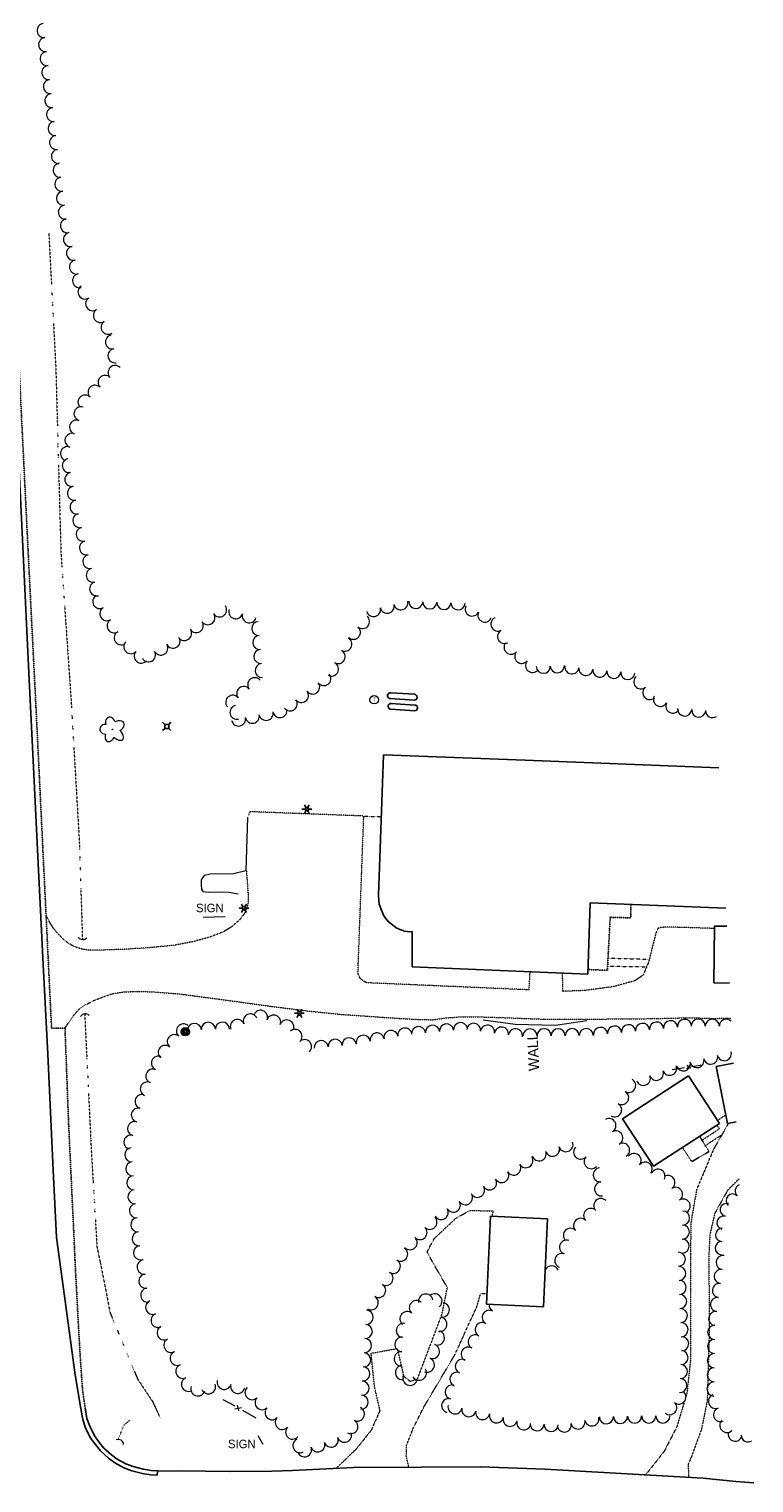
# Model space of a CAD drawing. Extents: x 386588 to 390135, y 96998 to 113606.
# Tile 90 of 92: x 388221 to 388633, y 111691 to 112517. Entities that reach past the tile are written whole.
import ezdxf
from ezdxf.enums import TextEntityAlignment as Align

# ---------------------------------------------------------------- set-up
doc = ezdxf.new("R2010")
doc.units = 0
doc.header["$MEASUREMENT"] = 0
for name, pattern in [('Wisdot3', [0.1875, 0.125, -0.0625]), ('Wisdot5', [0.1, 0.05, -0.05]), ('Wisdot6', [0.375, 0.125, -0.0625, 0.03125, -0.0625, 0.03125, -0.0625])]:
    doc.linetypes.add(name, pattern=pattern)
for name, color, linetype, lineweight in [('E_BLD', 241, 'Continuous', 25), ('E_DRN', 40, 'Continuous', 15), ('E_DWY', 2, 'Wisdot3', 15), ('E_LAND_Vegetation', 3, 'Continuous', 15), ('E_LTG', 21, 'Continuous', 25), ('E_MISCPROP', 30, 'Continuous', 15), ('E_MISCPROP_HvyDash', 241, 'Wisdot3', 25), ('E_MISCPROP_Railing', 30, 'Continuous', 15), ('E_MISCPROP_Solid', 241, 'Continuous', 15), ('E_PATH_Sidewalk', 2, 'Wisdot5', 15), ('E_RDWY', 21, 'Continuous', 25), ('E_RDWY_Gravel', 21, 'Wisdot3', 25), ('E_SGN', 21, 'Continuous', 15), ('E_UTL_AG_Bold', 30, 'Continuous', 25), ('E_WAL', 40, 'Continuous', 25), ('E_WTR', 4, 'Wisdot6', 15)]:
    doc.layers.add(name, color=color, linetype=linetype, lineweight=lineweight)
doc.styles.add('Style-dot_font5', font='dot_font5.shx')

# ---------------------------------------------------------------- blocks, each defined once
blk = doc.blocks.new('CULV')
at = {"layer": 'E_DRN'}
blk.add_arc((0, 6.1), 6.15, 216.8699, 323.1301, dxfattribs=at)
blk = doc.blocks.new('LPOL')
at = {"layer": 'E_LTG'}
for p, q in [((-4, 0), (-1.5, 0)), ((-0.8, 1.3), (-2, 3.5)), ((0.8, 1.3), (2, 3.5)), ((1.5, 0), (4, 0)), ((-2, -3.5), (-0.8, -1.3)), ((2, -3.5), (0.8, -1.3))]:
    blk.add_line(p, q, dxfattribs=at)
for radius in [1.5, 1.5, 1.5, 0.125]:
    blk.add_circle((0, 0), radius, dxfattribs=at)
blk = doc.blocks.new('PED')
at = {"layer": 'E_UTL_AG_Bold'}
for p, q in [((-2.5, 2.5), (-5.3, 5.3)), ((2.5, 2.5), (5.3, 5.3)), ((-2.5, -2.5), (-5.3, -5.3)), ((2.5, -2.5), (5.3, -5.3))]:
    blk.add_line(p, q, dxfattribs=at)
at = {"layer": 'E_UTL_AG_Bold', "flags": 128}
blk.add_lwpolyline([(-2.5, -2.5), (2.5, -2.5), (2.5, 2.5), (-2.5, 2.5)], close=True, dxfattribs=at)
blk = doc.blocks.new('POLE')
at = {"layer": 'E_MISCPROP'}
for radius in [4.46, 3.35, 2.23, 1.12]:
    blk.add_circle((0, 0), radius, dxfattribs=at)
blk = doc.blocks.new('SIGN')
at = {"layer": 'E_SGN', "lineweight": 13, "style": 'Style-dot_font5'}
blk.add_text('SIGN', height=12, dxfattribs=at).set_placement((0, 0), align=Align.MIDDLE_CENTER)
blk = doc.blocks.new('TANK')
at = {"layer": 'E_MISCPROP_Solid'}
blk.add_circle((0, 0), 10.9, dxfattribs=at)
at = {"layer": 'E_MISCPROP_Solid', "style": 'Style-dot_font5', "width": 1.111111}
blk.add_text('T', height=10.8, dxfattribs=at).set_placement((0, 0), align=Align.MIDDLE_CENTER)
blk = doc.blocks.new('DTRE')
at = {"layer": 'E_LAND_Vegetation'}
blk.add_circle((-0.2, 0), 0.183, dxfattribs=at)
for centre, major_axis, ratio in [((-5.9, 0.2), (4.93, -0.12), 0.832022), ((-1.9, 5.3), (1.36, -4.98), 0.782863), ((4.1, 2.7), (-5.27, -2.93), 0.691916), ((-2.5, -5.2), (1.8, 4.86), 0.716896), ((3.5, -3.7), (-5.01, 4.58), 0.560249)]:
    blk.add_ellipse(centre, major_axis=major_axis, ratio=ratio, start_param=1.570796, end_param=4.712389, dxfattribs=at)

msp = doc.modelspace()

# ---------------------------------------------------------------- linework, layer by layer
at = {"layer": 'E_BLD'}
for p, q in [((388440.05, 112135.66), (388426.58, 112136.54)), ((388426.79, 112139.83), (388440.26, 112138.95)), ((388440.33, 112129.59), (388426.86, 112130.48)), ((388427.07, 112133.77), (388440.54, 112132.88)), ((388422.74, 112104.52), (388419.81, 112024.74)), ((388503.08, 112101.62), (388422.74, 112104.52)), ((388613.16, 112097.2), (388503.08, 112101.62)), ((388503.08, 112101.62), (388503.08, 112101.62)), ((388419.81, 112024.74), (388420, 112021.76)), ((388420, 112021.76), (388420.24, 112019.68)), ((388420.24, 112019.68), (388421.57, 112016.23)), ((388538.66, 111979.88), (388540.03, 112020.54)), ((388540.03, 112020.54), (388617.04, 112017.37)), ((388421.57, 112016.23), (388422.74, 112013.54)), ((388422.74, 112013.54), (388423.85, 112011.73)), ((388423.85, 112011.73), (388425.53, 112009.74)), ((388425.53, 112009.74), (388427.86, 112007.9)), ((388427.86, 112007.9), (388429.84, 112006.26)), ((388429.84, 112006.26), (388432.91, 112005.02)), ((388432.91, 112005.02), (388434.03, 112004.76)), ((388434.03, 112004.76), (388434.16, 112004.44)), ((388434.16, 112004.44), (388438.06, 112004.02)), ((388438.06, 112004.02), (388439.05, 112004.09)), ((388439.05, 112004.09), (388438.89, 111984.18)), ((388610.69, 112007.29), (388610.28, 111974.98)), ((388617.53, 112007.2), (388610.69, 112007.29)), ((388438.89, 111984.18), (388538.66, 111979.88)), ((388610.28, 111974.98), (388619.11, 111974.87)), ((388621.32, 111929.44), (388611.57, 111927.48)), ((388558.32, 111897.79), (388595.84, 111922.2)), ((388595.84, 111922.2), (388613.44, 111895.15)), ((388611.57, 111927.48), (388618.08, 111895.12)), ((388575.92, 111870.74), (388558.32, 111897.79)), ((388613.44, 111895.15), (388575.92, 111870.74)), ((388618.08, 111895.12), (388622.94, 111896.09)), ((388483.4, 111842.44), (388481.1, 111792.37)), ((388515.88, 111840.95), (388483.4, 111842.44)), ((388513.58, 111790.88), (388515.88, 111840.95)), ((388481.1, 111792.37), (388513.58, 111790.88))]:
    msp.add_line(p, q, dxfattribs=at)
for centre, start, end in [((388426.63, 112138.19), 84.28979, 268.24787), ((388440.09, 112137.31), 268.38171, 84.12123), ((388426.91, 112132.13), 84.26206, 268.22014), ((388440.37, 112131.24), 268.35398, 84.09349)]:
    msp.add_arc(centre, 1.65, start, end, dxfattribs=at)
at = {"layer": 'E_DWY', "flags": 128}
for points in [[(388505.74, 111981.3), (388505.19, 111971.02), (388415.05, 111974.94), (388413.4, 111974.95), (388411.45, 111975.93), (388409.59, 111977.35), (388408.59, 111979.28), (388408.17, 111980.58), (388411.49, 112069.78), (388346.77, 112072.25), (388346.02, 112070.21)], [(388344.51, 112038.72), (388344.86, 112038.41), (388345.82, 112025.21), (388345.8, 112020.34), (388345.1, 112017.53), (388343.86, 112014.47), (388340.79, 112010.62), (388336.29, 112006.68), (388331.39, 112003.82), (388323.73, 112000.9), (388314.71, 111998.44), (388303.57, 111996.28), (388289.84, 111994.96), (388274.76, 111993.99), (388261.52, 111993.58), (388254.77, 111993.58), (388251.53, 111994.15), (388247.47, 111995.44), (388243.92, 111997.31), (388240.65, 111999.97), (388236.97, 112003.93), (388235.04, 112006.35), (388233.19, 112009.44), (388231.12, 112013.18)], [(388610.67, 112005.89), (388593.55, 112006.45), (388584.92, 112006.66), (388580.62, 112006.5), (388578.55, 112006.03), (388577.3, 112003.08), (388573.16, 111986.67), (388570.09, 111979.4), (388565.33, 111976.11), (388552.83, 111972.76), (388536.94, 111970.63), (388524.48, 111970.16), (388524.38, 111980.49)], [(388241.84, 111949.27), (388246.36, 111956.01), (388250.07, 111960.23), (388253.56, 111962.55), (388258.27, 111964.96), (388263.55, 111967.06), (388268.97, 111968.85), (388274.99, 111969.79), (388281.49, 111970.1), (388291.01, 111969.94), (388306.67, 111968.74), (388332.99, 111965.23), (388358.64, 111961.69), (388379.49, 111959.05), (388398.52, 111957.07), (388409.4, 111956.34), (388426.61, 111955.12), (388439.93, 111954.32), (388450.45, 111954), (388457.46, 111955.01), (388464.83, 111955.59), (388474.23, 111955.65), (388481.53, 111955.56), (388516.21, 111954.26), (388568.93, 111954.56), (388597.3, 111955.17), (388609.93, 111954.77), (388620.08, 111954.95)], [(388618.57, 111895.21), (388610.08, 111880.4), (388600.49, 111857.56), (388597.19, 111838.44), (388597.01, 111820.63)], [(388624.52, 111863.57), (388618.09, 111857.14), (388610.76, 111843.96), (388608, 111831.95), (388607.37, 111819.42)], [(388420.69, 111732.01), (388417.6, 111745.39), (388415.64, 111764.5), (388430.5, 111767.19), (388434.14, 111751.55), (388437.74, 111748.6), (388441.92, 111749.76), (388455.86, 111786.5), (388458.95, 111801.8), (388450.89, 111815.76), (388447.46, 111822.02), (388451.39, 111829.6), (388463.83, 111841.25), (388471.65, 111845.62), (388484.86, 111845.41), (388484.26, 111842.4)], [(388597.01, 111820.63), (388596.94, 111760.27), (388594.91, 111741.58), (388589.2, 111722.65), (388582.05, 111708.77), (388571.51, 111695.38)], [(388607.37, 111819.42), (388607.69, 111778.97), (388606.47, 111737.41), (388603.26, 111721.44), (388597.75, 111706.32), (388595.62, 111701.26), (388596, 111693.96)], [(388437.04, 111699.7), (388435.64, 111705.98), (388435.8, 111712.25), (388439.73, 111722.24), (388445.77, 111734.26), (388463.21, 111763.68), (388475.65, 111790.96), (388477.89, 111798.52), (388481.38, 111798.45)], [(388420.69, 111732.01), (388415.76, 111720.81), (388407.11, 111709.99), (388395.83, 111699.1)]]:
    msp.add_lwpolyline(points, dxfattribs=at)
at = {"layer": 'E_LAND_Vegetation'}
for centre, radius, start, end in [((388229.99, 112516.11), 4, 96.40596, 276.39063), ((388230.88, 112508.16), 4, 96.40596, 276.39063), ((388231.77, 112500.22), 4, 96.40596, 276.39063), ((388232.67, 112492.28), 4, 96.40596, 276.39063), ((388233.56, 112484.33), 4, 96.40596, 276.39063), ((388234.45, 112476.39), 4, 96.40596, 276.39063), ((388235.34, 112468.45), 4, 96.40596, 276.39063), ((388236.23, 112460.5), 4, 96.40596, 276.39063), ((388237.12, 112452.56), 4, 96.40596, 276.39063), ((388238.1, 112444.65), 4, 97.10836, 277.09304), ((388239.08, 112436.72), 4, 97.10836, 277.09304), ((388240.07, 112428.79), 4, 97.10836, 277.09304), ((388241.06, 112420.85), 4, 97.10836, 277.09304), ((388242.05, 112412.92), 4, 97.10836, 277.09304), ((388243.26, 112405.22), 4, 102.38727, 282.37194), ((388244.98, 112397.42), 4, 102.38727, 282.37194), ((388246.69, 112389.61), 4, 102.38727, 282.37194), ((388248.4, 112381.8), 4, 102.38727, 282.37194), ((388250.12, 112373.99), 4, 102.38727, 282.37194), ((388253.17, 112367.58), 4, 123.38595, 303.37063), ((388257.57, 112360.9), 4, 123.38595, 303.37063), ((388261.97, 112354.23), 4, 123.38595, 303.37063), ((388266.37, 112347.55), 4, 123.38595, 303.37063), ((388268.8, 112339.19), 4, 100.22814, 280.21282), ((388270.21, 112331.32), 4, 100.22814, 280.21282), ((388270.34, 112321.81), 4, 44.45616, 224.44084), ((388264.64, 112316.21), 4, 44.45616, 224.44084), ((388253.22, 112305.02), 4, 44.45616, 224.44084), ((388258.93, 112310.61), 4, 44.45616, 224.44084), ((388250.95, 112298.41), 4, 71.31197, 251.29665), ((388248.39, 112290.84), 4, 71.31197, 251.29665), ((388245.82, 112283.27), 4, 71.31197, 251.29665), ((388243.26, 112275.7), 4, 71.31197, 251.29665), ((388244.28, 112268.93), 4, 100.64653, 280.63121), ((388245.75, 112261.08), 4, 100.64653, 280.63121), ((388247.23, 112253.22), 4, 100.64653, 280.63121), ((388248.7, 112245.36), 4, 100.64653, 280.63121), ((388250.29, 112237.65), 4, 103.81611, 283.80079), ((388252.2, 112229.89), 4, 103.81611, 283.80079), ((388254.1, 112222.13), 4, 103.81611, 283.80079), ((388256.01, 112214.36), 4, 103.81611, 283.80079), ((388257.92, 112206.6), 4, 103.81611, 283.80079), ((388259.83, 112198.84), 4, 103.81611, 283.80079), ((388261.56, 112191.67), 4, 120.71435, 300.69902), ((388265.64, 112184.79), 4, 120.71435, 300.69902), ((388322.95, 112182.46), 4, 214.00382, 33.9885), ((388329.58, 112186.93), 4, 214.00382, 33.9885), ((388338.84, 112185.92), 4, 162.65364, 342.63831), ((388346.47, 112183.54), 4, 162.65364, 342.63831), ((388417.03, 112187.08), 4, 194.11083, 14.09551), ((388424.79, 112189.02), 4, 194.11083, 14.09551), ((388432.54, 112190.97), 4, 194.11083, 14.09551), ((388441.01, 112191.71), 4, 178.02681, 358.01149), ((388449, 112191.44), 4, 178.02681, 358.01149), ((388456.99, 112191.16), 4, 178.02681, 358.01149), ((388464.98, 112190.88), 4, 178.02681, 358.01149), ((388473.07, 112187.44), 4, 154.52391, 334.50859), ((388480.28, 112184), 4, 154.52391, 334.50859), ((388269.72, 112177.92), 4, 120.71435, 300.69902), ((388316.33, 112177.99), 4, 214.00382, 33.9885), ((388351.84, 112176.35), 4, 94.49354, 274.47822), ((388405.62, 112174.21), 4, 229.96566, 49.95034), ((388410.77, 112180.32), 4, 229.96566, 49.95034), ((388487.69, 112178.86), 4, 117.81151, 297.79619), ((388273.81, 112171.05), 4, 120.71435, 300.69902), ((388279.2, 112166.04), 4, 137.72162, 317.7063), ((388303.22, 112169.15), 4, 209.18219, 29.16687), ((388309.7, 112173.52), 4, 214.00382, 33.9885), ((388352.47, 112168.38), 4, 94.49354, 274.47822), ((388400.72, 112167.4), 4, 241.80231, 61.78699), ((388491.42, 112171.79), 4, 117.81151, 297.79619), ((388495.1, 112165.7), 4, 139.61707, 319.60174), ((388285.11, 112160.66), 4, 137.72162, 317.7063), ((388289.26, 112161.36), 4, 209.18219, 29.16687), ((388296.24, 112165.25), 4, 209.18219, 29.16687), ((388353.09, 112160.41), 4, 94.49354, 274.47822), ((388396.94, 112160.36), 4, 241.80231, 61.78699), ((388501.19, 112160.52), 4, 139.61707, 319.60174), ((388353.72, 112152.44), 4, 94.49354, 274.47822), ((388393.16, 112153.31), 4, 241.80231, 61.78699), ((388507.28, 112155.34), 4, 139.61707, 319.60174), ((388513.4, 112154.88), 4, 182.09914, 2.08381), ((388521.39, 112155.17), 4, 182.09914, 2.08381), ((388529.65, 112154.53), 4, 173.65648, 353.64115), ((388537.6, 112153.64), 4, 173.65648, 353.64115), ((388545.54, 112152.76), 4, 173.65648, 353.64115), ((388553.44, 112152.02), 4, 175.32497, 355.30965), ((388561.41, 112151.37), 4, 175.32497, 355.30965), ((388343.32, 112139.41), 4, 38.73387, 218.71855), ((388349.56, 112144.41), 4, 38.73387, 218.71855), ((388382.47, 112143.1), 4, 216.96745, 36.95213), ((388388.86, 112147.91), 4, 216.96745, 36.95213), ((388568.78, 112146.05), 4, 130.07948, 310.06416), ((388573.92, 112139.93), 4, 130.07948, 310.06416), ((388337.09, 112134.41), 4, 38.73387, 218.71855), ((388369.7, 112133.49), 4, 216.96745, 36.95213), ((388376.08, 112138.29), 4, 216.96745, 36.95213), ((388579.9, 112136.08), 4, 151.60949, 331.59417), ((388339.5, 112128.75), 4, 102.85848, 282.84316), ((388348.19, 112126.52), 4, 191.49785, 11.48253), ((388356.03, 112128.11), 4, 191.49785, 11.48253), ((388363.86, 112129.7), 4, 191.49785, 11.48253), ((388586.94, 112132.28), 4, 151.60949, 331.59417), ((388593.68, 112130.57), 4, 175.56333, 355.54801), ((388601.65, 112129.95), 4, 175.56333, 355.54801), ((388609.47, 112129.73), 4, 179.97401, 304.48375), ((388340.36, 112124.93), 4, 191.49785, 11.48253), ((388339.71, 111950.22), 3.99, 23.24768, 203.23236), ((388347.05, 111953.37), 3.99, 23.24768, 203.23236), ((388352.86, 111955.43), 3.99, 339.72974, 159.71442), ((388360.35, 111952.67), 3.99, 339.72974, 159.71442), ((388367.84, 111949.9), 3.99, 339.72974, 159.71442), ((388585.68, 111949.52), 3.99, 5.4685, 185.45318), ((388593.63, 111950.28), 3.99, 5.4685, 185.45318), ((388601.4, 111950.41), 3.99, 359.76047, 179.74515), ((388609.38, 111950.37), 3.99, 359.76047, 179.74515), ((388617.36, 111950.34), 3.99, 45.51405, 179.74515), ((388303.91, 111941.58), 3.99, 49.56025, 229.54493), ((388309.08, 111947.65), 3.99, 49.56025, 229.54493), ((388315.39, 111948), 3.99, 4.53698, 184.52165), ((388323.22, 111948.6), 3.99, 0.78135, 180.76603), ((388331.2, 111948.71), 3.99, 0.78135, 180.76603), ((388372.46, 111944.58), 3.99, 312.82473, 132.80941), ((388411.21, 111941.21), 3.99, 9.94579, 189.93047), ((388419.07, 111942.58), 3.99, 9.94579, 189.93047), ((388426.94, 111943.96), 3.99, 9.94579, 189.93047), ((388434.8, 111945.34), 3.99, 9.94579, 189.93047), ((388442.58, 111946.15), 3.99, 5.56347, 185.54815), ((388450.53, 111946.92), 3.99, 5.56347, 185.54815), ((388458.47, 111947.69), 3.99, 5.56347, 185.54815), ((388466.42, 111948.47), 3.99, 5.56347, 185.54815), ((388473.87, 111948.02), 3.99, 352.46737, 172.45204), ((388481.78, 111946.97), 3.99, 352.46737, 172.45204), ((388489.7, 111945.92), 3.99, 352.46737, 172.45204), ((388497.61, 111944.87), 3.99, 352.46737, 172.45204), ((388505.87, 111944.87), 3.99, 0.25271, 180.23739), ((388513.86, 111944.91), 3.99, 0.25271, 180.23739), ((388521.84, 111944.94), 3.99, 0.25271, 180.23739), ((388529.82, 111944.98), 3.99, 0.25271, 180.23739), ((388537.81, 111945.01), 3.99, 0.25271, 180.23739), ((388545.95, 111945.72), 3.99, 5.4685, 185.45318), ((388553.89, 111946.48), 3.99, 5.4685, 185.45318), ((388561.84, 111947.24), 3.99, 5.4685, 185.45318), ((388569.79, 111948), 3.99, 5.4685, 185.45318), ((388577.74, 111948.76), 3.99, 5.4685, 185.45318), ((388298.73, 111935.5), 3.99, 49.56025, 229.54493), ((388377.88, 111938.73), 3.99, 312.82473, 132.80941), ((388387.31, 111938.2), 3.99, 5.85393, 185.83861), ((388395.26, 111939.01), 3.99, 5.85393, 185.83861), ((388403.2, 111939.83), 3.99, 5.85393, 185.83861), ((388294.89, 111929.33), 3.99, 66.71184, 246.69651), ((388592.97, 111928.9), 3.99, 194.09291, 14.07759), ((388600.71, 111930.84), 3.99, 194.09291, 14.07759), ((388608.45, 111932.78), 3.99, 194.09291, 14.07759), ((388616.2, 111934.73), 3.99, 194.09291, 14.07759), ((388291.73, 111921.99), 3.99, 66.71184, 246.69651), ((388561.89, 111916.71), 3.99, 240.15087, 60.13555), ((388570.22, 111920.7), 3.99, 201.10171, 21.08639), ((388577.67, 111923.57), 3.99, 201.10171, 21.08639), ((388585.12, 111926.44), 3.99, 201.10171, 21.08639), ((388288.57, 111914.66), 3.99, 66.71184, 246.69651), ((388557.91, 111909.79), 3.99, 240.15087, 60.13555), ((388283.49, 111899.87), 3.99, 74.61676, 254.60144), ((388285.61, 111907.57), 3.99, 74.61676, 254.60144), ((388553.94, 111902.87), 3.99, 240.15087, 60.13555), ((388281.37, 111892.17), 3.99, 74.61676, 254.60144), ((388550.72, 111893.88), 3.99, 299.00218, 118.98686), ((388279.25, 111884.48), 3.99, 74.61676, 254.60144), ((388554.59, 111886.9), 3.99, 299.00218, 118.98686), ((388279.79, 111877.23), 3.99, 94.12664, 274.11131), ((388511.03, 111877.84), 4.03, 198.97225, 18.95692), ((388518.64, 111880.46), 4.03, 198.97225, 18.95692), ((388526.26, 111883.07), 4.03, 198.97225, 18.95692), ((388534.65, 111878.83), 4.03, 137.82269, 317.80737), ((388558.46, 111879.92), 3.99, 299.00218, 118.98686), ((388280.36, 111869.27), 3.99, 94.12664, 274.11131), ((388496.63, 111869.75), 4.03, 211.5234, 31.50808), ((388503.5, 111873.96), 4.03, 211.5234, 31.50808), ((388540.62, 111873.42), 4.03, 137.82269, 317.80737), ((388564.94, 111874.06), 3.99, 322.43636, 142.42103), ((388571.26, 111869.19), 3.99, 322.43636, 142.42103), ((388280.93, 111861.31), 3.99, 94.12664, 274.11131), ((388482.9, 111861.33), 4.03, 211.5234, 31.50808), ((388489.77, 111865.54), 4.03, 211.5234, 31.50808), ((388545.76, 111865.91), 4.03, 95.89308, 275.87776), ((388578.56, 111865.1), 3.99, 333.81539, 153.80007), ((388584.2, 111861.55), 3.99, 302.7463, 122.73097), ((388281.57, 111853.4), 3.99, 95.66809, 275.65277), ((388469.17, 111852.91), 4.03, 211.5234, 31.50808), ((388476.04, 111857.12), 4.03, 211.5234, 31.50808), ((388546.59, 111857.9), 4.03, 95.89308, 275.87776), ((388588.52, 111854.83), 3.99, 302.7463, 122.73097), ((388620.92, 111851.26), 3.75, 46.77238, 226.75706), ((388626.05, 111856.72), 3.75, 111.48128, 226.75706), ((388282.36, 111845.46), 3.99, 95.66809, 275.65277), ((388455.45, 111844.49), 4.03, 211.5234, 31.50808), ((388462.31, 111848.7), 4.03, 211.5234, 31.50808), ((388540.36, 111842.78), 4.03, 44.37571, 224.36039), ((388546.12, 111848.41), 4.03, 44.37571, 224.36039), ((388592.84, 111848.12), 3.99, 302.7463, 122.73097), ((388617.55, 111845.95), 3.75, 75.55039, 255.53507), ((388283.14, 111837.52), 3.99, 95.66809, 275.65277), ((388448.99, 111838.93), 4.03, 225.99079, 45.97547), ((388534.61, 111837.15), 4.03, 44.37571, 224.36039), ((388592.41, 111833.36), 3.99, 269.11928, 89.10396), ((388592.53, 111841.34), 3.99, 269.11928, 89.10396), ((388615.68, 111838.69), 3.75, 75.55039, 255.53507), ((388283.93, 111829.57), 3.99, 95.66809, 275.65277), ((388437.8, 111827.34), 4.03, 225.99079, 45.97547), ((388443.4, 111833.13), 4.03, 225.99079, 45.97547), ((388528.85, 111831.52), 4.03, 44.37571, 224.36039), ((388592.28, 111825.38), 3.99, 269.11928, 89.10396), ((388614.9, 111831.75), 3.75, 88.86321, 268.84789), ((388284.72, 111821.63), 3.99, 95.66809, 275.65277), ((388432.42, 111820.79), 4.03, 238.77887, 58.76355), ((388523.96, 111817.15), 4.03, 70.43832, 250.423), ((388526.66, 111824.74), 4.03, 70.43832, 250.423), ((388590.07, 111817.92), 4, 271.9287, 91.91338), ((388614.75, 111824.26), 3.75, 88.86321, 268.84789), ((388286.79, 111813.51), 4.03, 97.40878, 277.39346), ((388428.25, 111813.91), 4.03, 238.77887, 58.76355), ((388518.17, 111810.14), 4.03, 22.41771, 154.26317), ((388590.34, 111809.92), 4, 271.9287, 91.91338), ((388615.58, 111816.12), 4.03, 82.42508, 262.40976), ((388287.82, 111805.53), 4.03, 97.40878, 277.39346), ((388424.07, 111807.02), 4.03, 238.77887, 58.76355), ((388518.17, 111810.14), 4.03, 200.48136, 202.40239), ((388510.73, 111807.07), 4.03, 22.41771, 24.23749), ((388590.61, 111801.92), 4, 271.9287, 91.91338), ((388613.45, 111800.15), 4.03, 82.42508, 262.40976), ((388614.51, 111808.13), 4.03, 82.42508, 262.40976), ((388288.86, 111797.54), 4.03, 97.40878, 277.39346), ((388415.72, 111793.25), 4.03, 238.77887, 58.76355), ((388419.9, 111800.14), 4.03, 238.77887, 58.76355), ((388446.64, 111794.04), 4.13, 10.66779, 190.65247), ((388451.79, 111794.11), 4.13, 307.76767, 127.75234), ((388590.87, 111793.92), 4, 271.9287, 91.91338), ((388612.39, 111792.17), 4.03, 82.42508, 262.40976), ((388291.64, 111790.6), 4.03, 112.5892, 292.57388), ((388412.8, 111784.91), 4.03, 266.70971, 86.69438), ((388436.15, 111784.06), 4.13, 49.88811, 229.87279), ((388441.47, 111790.37), 4.13, 49.88811, 229.87279), ((388455.95, 111789.15), 4.13, 260.43294, 80.41762), ((388482.68, 111784.91), 4, 60.38546, 240.37014), ((388486.64, 111791.87), 4, 173.78687, 240.37014), ((388591.23, 111785.9), 4, 272.63859, 92.62327), ((388611.33, 111784.18), 4.03, 82.42508, 262.40976), ((388294.73, 111783.16), 4.03, 112.5892, 292.57388), ((388298.17, 111776.12), 4.03, 118.2856, 298.27028), ((388412.34, 111776.87), 4.03, 266.70971, 86.69438), ((388434.1, 111777.44), 4.13, 79.68256, 259.66724), ((388454.58, 111781.01), 4.13, 260.43294, 80.41762), ((388478.73, 111777.95), 4, 60.38546, 240.37014), ((388591.6, 111777.91), 4, 272.63859, 92.62327), ((388610.77, 111776.42), 4.03, 89.24871, 269.23339), ((388301.99, 111769.03), 4.03, 118.2856, 298.27028), ((388411.87, 111768.84), 4.03, 266.70971, 86.69438), ((388433.23, 111769.56), 4.13, 87.75467, 267.73935), ((388453.2, 111773.3), 4.13, 249.69169, 69.67637), ((388474.77, 111770.99), 4, 60.38546, 240.37014), ((388591.97, 111769.91), 4, 272.63859, 92.62327), ((388610.67, 111768.36), 4.03, 89.24871, 269.23339), ((388305.59, 111761.64), 4.03, 113.44977, 293.43445), ((388411.41, 111760.8), 4.03, 266.70971, 86.69438), ((388432.91, 111761.32), 4.13, 87.75467, 267.73935), ((388450.34, 111765.56), 4.13, 249.69169, 69.67637), ((388470.81, 111764.03), 4, 60.38546, 240.37014), ((388591.63, 111762.1), 4, 267.46956, 87.45424), ((388610.56, 111760.31), 4.03, 89.24871, 269.23339), ((388308.79, 111754.25), 4.03, 113.44977, 293.43445), ((388410.95, 111752.76), 4.03, 266.70971, 86.69438), ((388433.59, 111753.53), 4.13, 98.35101, 278.33568), ((388442.95, 111753.26), 4.13, 211.72828, 31.71296), ((388447.47, 111757.83), 4.13, 249.69169, 69.67637), ((388467.44, 111757.08), 4, 67.46641, 247.45109), ((388591.28, 111754.11), 4, 267.46956, 87.45424), ((388610.45, 111752.26), 4.03, 89.24871, 269.23339), ((388312, 111746.87), 4.03, 113.44977, 293.43445), ((388323.32, 111745.49), 4.03, 202.47862, 22.4633), ((388332.19, 111747.96), 4.03, 163.95389, 343.93856), ((388339.93, 111745.73), 4.03, 163.95389, 343.93856), ((388410.48, 111744.72), 4.03, 266.70971, 86.69438), ((388437.81, 111750.38), 4.13, 157.1569, 337.14158), ((388461.68, 111742.48), 4, 75.61403, 255.59871), ((388464.37, 111749.69), 4, 67.46641, 247.45109), ((388590.93, 111746.11), 4, 267.46956, 87.45424), ((388610.35, 111744.21), 4.03, 89.24871, 269.23339), ((388317.31, 111744.27), 4.03, 161.09601, 341.08068), ((388348.07, 111742.12), 4.03, 134.90306, 314.88773), ((388353.76, 111736.41), 4.03, 134.90306, 314.88773), ((388410.02, 111736.68), 4.03, 266.70971, 86.69438), ((388459.69, 111734.73), 4, 75.61403, 255.59871), ((388590.44, 111739.64), 4, 229.27407, 49.25875), ((388611.17, 111737.14), 4.03, 111.2527, 291.23738), ((388359.44, 111730.71), 4.03, 134.90306, 314.88773), ((388407.84, 111730.01), 4.03, 242.87167, 62.85635), ((388463.3, 111734.05), 4, 168.36878, 348.35346), ((388471.14, 111732.44), 4, 168.36878, 348.35346), ((388478.98, 111730.82), 4, 168.36878, 348.35346), ((388486.84, 111728.91), 4, 165.80683, 345.79151), ((388585.22, 111733.58), 4, 229.27407, 49.25875), ((388614.09, 111729.63), 4.03, 111.2527, 291.23738), ((388365.25, 111725.24), 4.03, 136.94467, 316.92934), ((388371.13, 111719.74), 4.03, 136.94467, 316.92934), ((388404.17, 111722.84), 4.03, 242.87167, 62.85635), ((388494.6, 111726.95), 4, 165.80683, 345.79151), ((388502.36, 111724.98), 4, 165.80683, 345.79151), ((388509.93, 111724.42), 4, 176.80569, 356.79037), ((388517.92, 111723.97), 4, 176.80569, 356.79037), ((388525.32, 111723.71), 4, 192.51037, 12.49504), ((388533.14, 111725.44), 4, 192.51037, 12.49504), ((388540.95, 111727.17), 4, 192.51037, 12.49504), ((388549.24, 111728.39), 4, 181.42649, 1.41116), ((388557.24, 111728.59), 4, 181.42649, 1.41116), ((388565.24, 111728.79), 4, 181.42649, 1.41116), ((388573.3, 111728.86), 4, 179.90519, 359.88987), ((388581.3, 111728.85), 4, 179.90519, 359.88987), ((388617.63, 111723.5), 4.03, 133.79661, 313.78129), ((388375.27, 111712.02), 4.03, 117.18087, 297.16554), ((388385.42, 111712.44), 4.03, 199.96191, 19.94659), ((388392.99, 111715.19), 4.03, 199.96191, 19.94659), ((388400.56, 111717.94), 4.03, 199.96191, 19.94659), ((388622.4, 111718.62), 4.03, 166.02646, 346.01114), ((388629.69, 111718.19), 4.03, 183.71905, 301.76768), ((388377.85, 111709.69), 4.03, 199.96191, 19.94659)]:
    msp.add_arc(centre, radius, start, end, dxfattribs=at)
at = {"layer": 'E_MISCPROP_HvyDash', "flags": 128}
for points in [[(388563.15, 112019.59), (388563.12, 112018.99), (388563.13, 112011.91), (388551.39, 112012.26), (388549.8, 111982.09), (388539.49, 111982.53), (388538.75, 111982.56)], [(388592.44, 111881.49), (388592.79, 111880.94), (388597.7, 111873.41), (388607.5, 111879.12), (388602.56, 111887.21), (388602.17, 111887.81)]]:
    msp.add_lwpolyline(points, dxfattribs=at)
at = {"layer": 'E_MISCPROP_Railing'}
for p, q in [((388596.71, 111928.27), (388594.73, 111925.89)), ((388596.93, 111926.25), (388594.88, 111927.94)), ((388338.33, 111732.93), (388342.04, 111733.73)), ((388339.65, 111735.05), (388340.35, 111731.87))]:
    msp.add_line(p, q, dxfattribs=at)
at = {"layer": 'E_MISCPROP_Railing', "flags": 128}
for points in [[(388345.43, 112069.07), (388344.51, 112038.72)], [(388344.51, 112038.72), (388336.68, 112036.67), (388327.49, 112036.85), (388324.52, 112036.66), (388320.91, 112035.98), (388319.2, 112033.44), (388319.16, 112030.67), (388319.44, 112028.04), (388320.06, 112026.97), (388323.18, 112026.51), (388329.69, 112026.71), (388335.12, 112026.51), (388340.16, 112025.5)], [(388538.16, 111953.37), (388520.31, 111950.78), (388497.49, 111951.41), (388479.21, 111953.77)], [(388603.78, 111928.3), (388597.6, 111927.31)], [(388593.52, 111926.65), (388586.5, 111925.53)], [(388331.48, 111738.26), (388338.19, 111734.54)], [(388342.63, 111732.08), (388350.27, 111727.85)]]:
    msp.add_lwpolyline(points, dxfattribs=at)
at = {"layer": 'E_PATH_Sidewalk', "flags": 128}
for points in [[(388411.49, 112069.72), (388421.45, 112069.4)], [(388550.34, 111989.09), (388573.59, 111988.39)], [(388549.97, 111984.53), (388572.09, 111984.14)], [(388612.34, 111896.83), (388617.1, 111899.99)], [(388603.23, 111885.37), (388613.41, 111892.11), (388611.98, 111894.2)], [(388605.19, 111882.4), (388614.85, 111888.73)]]:
    msp.add_lwpolyline(points, dxfattribs=at)
at = {"layer": 'E_RDWY', "flags": 128}
for points in [[(388191.59, 112762.17), (388194.06, 112712.97), (388197.09, 112650.37), (388200.38, 112583.04), (388203.75, 112514.33), (388206.66, 112453.77), (388209.65, 112393.6), (388212.35, 112337.12), (388215.18, 112278.54), (388218.27, 112215.06), (388221.39, 112151.25), (388224.21, 112093.62), (388226.64, 112043.09), (388229.46, 111985.51), (388232.03, 111934.54), (388235.17, 111868.47), (388237.08, 111830.29), (388238.97, 111816.42)], [(388238.97, 111816.42), (388247.64, 111752.32), (388250.87, 111733.04)], [(388250.87, 111733.04), (388251.91, 111726.8), (388253.55, 111722.04), (388256.36, 111716.21), (388259.1, 111712.57), (388261.93, 111709.03), (388266.63, 111704.8), (388270.15, 111702.21), (388275.26, 111699.4), (388279.73, 111697.72), (388285.8, 111696.12), (388290.59, 111695.44), (388294.15, 111695.15)], [(388253.34, 111733.45), (388254.34, 111727.42), (388255.86, 111722.99), (388258.51, 111717.51), (388261.08, 111714.1), (388263.76, 111710.75), (388268.21, 111706.74), (388271.5, 111704.32), (388276.31, 111701.67), (388280.49, 111700.1), (388286.29, 111698.57), (388290.86, 111697.92), (388294.35, 111697.64)], [(388294.15, 111695.15), (388294.34, 111697.54), (388307.99, 111697.64), (388335.34, 111697.4), (388359.26, 111697.56), (388370.93, 111697.81), (388405.7, 111699.62), (388444.27, 111699.72), (388477.69, 111699.93), (388514.55, 111698.68), (388604.17, 111693.48), (388622.75, 111691.55), (388632.99, 111690.82)]]:
    msp.add_lwpolyline(points, dxfattribs=at)
at = {"layer": 'E_RDWY_Gravel', "flags": 128}
for points in [[(388194.66, 112761.83), (388198.14, 112698.2), (388201.72, 112616.02), (388205.36, 112544.12), (388208.9, 112468.56), (388212.77, 112390.32), (388216.69, 112306.39), (388221.15, 112215.64), (388225.64, 112126.22), (388229.7, 112042.46), (388231.05, 112014.63), (388234.22, 111949.17), (388241.84, 111949.27), (388243.91, 111894.74), (388247.01, 111829.44), (388247.53, 111817.14)], [(388247.53, 111817.14), (388249.58, 111778.26), (388250.74, 111758.71), (388251.85, 111743.29), (388253.34, 111733.45)]]:
    msp.add_lwpolyline(points, dxfattribs=at)
at = {"layer": 'E_SGN'}
for p, q in [((388332.82, 112012.58), (388320.24, 112012.1)), ((388354.39, 111712.57), (388351.5, 111717.53))]:
    msp.add_line(p, q, dxfattribs=at)
at = {"layer": 'E_WTR', "flags": 128}
for points in [[(388232.66, 112400.84), (388234.17, 112371.75)], [(388234.38, 112367.74), (388234.49, 112365.73)], [(388234.7, 112361.72), (388234.8, 112359.72)], [(388235.01, 112355.7), (388235.11, 112353.7)], [(388235.32, 112349.69), (388236.62, 112324.7), (388236.74, 112320.59)], [(388236.74, 112320.59), (388237.54, 112291.48)], [(388237.65, 112287.46), (388237.71, 112285.46)], [(388237.82, 112281.44), (388237.88, 112279.43)], [(388237.99, 112275.42), (388238.04, 112273.41)], [(388238.16, 112269.39), (388238.96, 112240.28)], [(388238.96, 112240.28), (388239.55, 112219.2), (388240.1, 112211.18)], [(388240.38, 112207.17), (388240.52, 112205.17)], [(388240.79, 112201.16), (388240.93, 112199.16)], [(388241.21, 112195.15), (388241.35, 112193.15)], [(388241.62, 112189.14), (388243.63, 112160.08)], [(388243.63, 112160.08), (388245.22, 112137.15), (388245.58, 112131.02)], [(388245.81, 112127.01), (388245.93, 112125)], [(388246.16, 112120.99), (388246.28, 112118.99)], [(388246.51, 112114.98), (388246.63, 112112.97)], [(388246.86, 112108.96), (388248.55, 112079.88)], [(388248.55, 112079.88), (388249.93, 112056.26), (388250.11, 112050.8)], [(388250.24, 112046.79), (388250.3, 112044.78)], [(388250.43, 112040.76), (388250.49, 112038.76)], [(388250.62, 112034.74), (388250.69, 112032.73)], [(388250.82, 112028.72), (388251.75, 111999.61)], [(388253.03, 111957.4), (388254.27, 111931.67)], [(388254.44, 111928.12), (388254.52, 111926.34)], [(388254.69, 111922.79), (388254.78, 111921.02)], [(388254.95, 111917.47), (388255.03, 111915.69)], [(388255.21, 111912.14), (388256.44, 111886.41)], [(388256.44, 111886.41), (388256.74, 111880.09), (388257.9, 111860.68)], [(388258.11, 111857.14), (388258.21, 111855.36)], [(388258.42, 111851.81), (388258.53, 111850.04)], [(388258.74, 111846.49), (388258.84, 111844.72)], [(388259.05, 111841.17), (388260.03, 111824.7), (388262, 111815.65)], [(388262, 111815.65), (388267.47, 111787.49), (388269.73, 111782.05)], [(388271.56, 111777.64), (388272.47, 111775.44)], [(388274.3, 111771.03), (388275.21, 111768.83)], [(388277.04, 111764.42), (388277.96, 111762.22)], [(388279.78, 111757.81), (388283.17, 111749.65), (388291.53, 111737.17), (388296.07, 111727.46)], [(388274.45, 111721.44), (388274.57, 111721.74)], [(388274.81, 111722.33), (388274.94, 111722.63)], [(388275.18, 111723.23), (388275.35, 111723.65), (388278.53, 111726.43)], [(388272.07, 111715.61), (388273.84, 111719.94)], [(388274.08, 111720.54), (388274.21, 111720.84)]]:
    msp.add_lwpolyline(points, dxfattribs=at)

# ---------------------------------------------------------------- block references
at = {"layer": 'E_DRN', "xscale": 0.5, "yscale": 0.5, "zscale": 0.5}
for p, rotation in [((388251.75, 111999.61), 355.5551095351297), ((388253.03, 111957.4), 186.4845570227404), ((388273.64, 111715.02), 149.7905099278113)]:
    msp.add_blockref('CULV', p, dxfattribs=dict(at, rotation=rotation))
at = {"layer": 'E_LAND_Vegetation', "xscale": 0.6769248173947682, "yscale": 0.6769248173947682, "zscale": 0.6769248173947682}
msp.add_blockref('DTRE', (388268.93, 112118.97), dxfattribs=at)
at = {"layer": 'E_LTG', "xscale": 0.692840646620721, "yscale": 0.692840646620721, "zscale": 0.692840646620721}
for p in [(388379.18, 112073.72), (388343.45, 112017.36), (388374.93, 111957.7)]:
    msp.add_blockref('LPOL', p, dxfattribs=at)
at = {"layer": 'E_MISCPROP', "xscale": 0.5377037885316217, "yscale": 0.5377037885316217, "zscale": 0.5377037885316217}
msp.add_blockref('POLE', (388310.16, 111947.22), dxfattribs=at)
at = {"layer": 'E_MISCPROP_Solid', "xscale": 0.2206654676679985, "yscale": 0.2206654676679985, "zscale": 0.2206654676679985}
msp.add_blockref('TANK', (388417.41, 112135.88), dxfattribs=at)
at = {"layer": 'E_SGN', "xscale": 0.3999999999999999, "yscale": 0.3999999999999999, "zscale": 0.3999999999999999}
for p in [(388324.09, 112017.55), (388342.25, 111712.97)]:
    msp.add_blockref('SIGN', p, dxfattribs=at)
at = {"layer": 'E_UTL_AG_Bold', "xscale": 0.4503659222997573, "yscale": 0.4503659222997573, "zscale": 0.4503659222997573}
msp.add_blockref('PED', (388299.61, 112120.72), dxfattribs=at)

# ---------------------------------------------------------------- texts
at = {"layer": 'E_WAL', "style": 'Style-dot_font5', "oblique": 360}
msp.add_text('WALL', height=6, rotation=92.65325, dxfattribs=at).set_placement((388507.65, 111935.86), align=Align.MIDDLE_CENTER)

doc.saveas('drawing.dxf')
